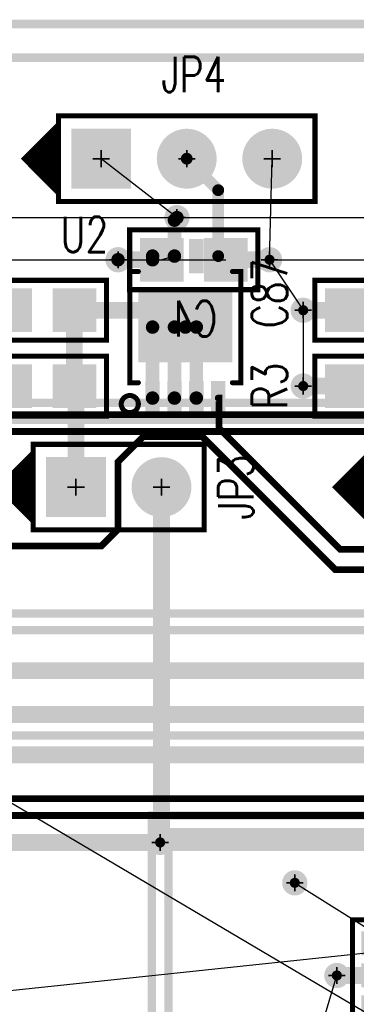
# Model space of a CAD drawing. Extents: x -1 to 210, y -5 to 148.
# Tile 35 of 52: x 90 to 100, y 96 to 125. Entities that reach past the tile are written whole.
import ezdxf
from ezdxf.enums import TextEntityAlignment as Align

# ---------------------------------------------------------------- set-up
doc = ezdxf.new("R2010")
doc.units = 0
for name, pattern in [('POUR_01_-1_0_000000', [2, 1, 1]), ('SIG_100', [2, 1, 1]), ('SIG_12', [2, 1, 1]), ('SIG_15', [2, 1, 1]), ('SIG_17', [2, 1, 1]), ('SIG_211', [2, 1, 1]), ('SIG_225', [2, 1, 1]), ('SIG_3', [2, 1, 1]), ('SIG_47', [2, 1, 1]), ('SIG_48', [2, 1, 1]), ('SIG_6', [2, 1, 1]), ('SIG_63', [2, 1, 1]), ('SIG_89', [2, 1, 1]), ('SIG_9', [2, 1, 1]), ('SIG_90', [2, 1, 1]), ('SIG_91', [2, 1, 1]), ('SIG_92', [2, 1, 1]), ('SIG_94', [2, 1, 1])]:
    doc.linetypes.add(name, pattern=pattern)
for name, color, linetype in [('BOARD_OUTLINE_00', 254, 'CONTINUOUS'), ('COPPER_CUTOUT_03', 112, 'CONTINUOUS'), ('DRIL_NPLTE_THRU_01', 176, 'CONTINUOUS'), ('DRIL_NPLTE_THRU_02', 255, 'CONTINUOUS'), ('DRIL_NPLTE_THRU_03', 106, 'CONTINUOUS'), ('DRIL_NPLTE_THRU_04', 16, 'CONTINUOUS'), ('DRIL_PLTE_THRU_01', 176, 'CONTINUOUS'), ('DRIL_PLTE_THRU_02', 255, 'CONTINUOUS'), ('DRIL_PLTE_THRU_03', 106, 'CONTINUOUS'), ('DRIL_PLTE_THRU_04', 16, 'CONTINUOUS'), ('DRIL_SYMBOL', 254, 'CONTINUOUS'), ('LINK_00', 57, 'CONTINUOUS'), ('PADS_BOT', 1, 'CONTINUOUS'), ('PADS_INNER', 5, 'CONTINUOUS'), ('PADS_TOP', 5, 'CONTINUOUS'), ('PART_BOT_2DLINE_00', 6, 'CONTINUOUS'), ('PART_NAME_01', 4, 'CONTINUOUS'), ('PART_NAME_04', 6, 'CONTINUOUS'), ('PART_TOP_2DLINE_00', 4, 'CONTINUOUS'), ('PART_TOP_2DLINE_01', 4, 'CONTINUOUS'), ('POUR_HEADER_01', 5, 'CONTINUOUS'), ('POUR_HEADER_02', 253, 'CONTINUOUS'), ('POUR_HEADER_03', 112, 'CONTINUOUS'), ('POUR_HEADER_04', 1, 'CONTINUOUS'), ('TRACE_01', 5, 'CONTINUOUS'), ('TRACE_04', 1, 'CONTINUOUS'), ('VIAPTS', 5, 'CONTINUOUS')]:
    doc.layers.add(name, color=color, linetype=linetype)
doc.styles.add('W0$15', font='simplex', dxfattribs={"width": 0.75})

# ---------------------------------------------------------------- blocks, each defined once
blk = doc.blocks.new('BOARD_1')
at = {"layer": 'BOARD_OUTLINE_00', "const_width": 0.254}
blk.add_lwpolyline([(-5, 0), (200, 0), (200, 125), (-5, 125)], close=True, dxfattribs=at)
blk = doc.blocks.new('POUR_HEADER_0')
at = {"layer": 'POUR_HEADER_02', "linetype": 'POUR_01_-1_0_000000', "const_width": 0.25}
blk.add_lwpolyline([(88.25, -4.25), (88.25, 5.5), (127.75, 5.5), (127.75, -7.25)], dxfattribs=at)
blk = doc.blocks.new('POUR_HEADER_1')
at = {"layer": 'POUR_HEADER_02', "linetype": 'POUR_01_-1_0_000000', "const_width": 0.25}
blk.add_lwpolyline([(157, -7.75), (66.75, -7.75), (66.75, -15.25), (39.5, -15.25), (39.5, -13.25), (21.25, -13.25), (21.25, -20), (11.5, -20), (11.5, -7.5), (0, -7.5), (0, 0.5), (20.25, 0.5), (20.25, -4.75), (25.25, -4.75), (25.25, -8), (30.75, -8), (30.75, 0.5), (42.25, 0.5), (42.25, -12.5), (61.25, -12.5), (61.25, -2), (168.25, -2)], dxfattribs=at)
blk = doc.blocks.new('POUR_HEADER_2')
at = {"layer": 'POUR_HEADER_02', "linetype": 'POUR_01_-1_0_000000', "const_width": 0.25}
for points in [[(26, 37.75), (-63.25, 37.75), (-63.25, 30.25), (-91.5, 30.25), (-91.5, 32.25), (-108.75, 32.25), (-108.75, 25.5), (-119.5, 25.5), (-119.5, 38), (-131, 38), (-131, 47), (-109.75, 47), (-109.75, 41.75), (-104.75, 41.75), (-104.75, 38.5), (-100.25, 38.5), (-100.25, 47), (-87.75, 47), (-87.75, 34), (-69.75, 34), (-69.75, 44.5), (38.25, 44.5)], [(59.75, 54.75), (-143.25, 54.75), (-143.25, 18.5)], [(-50.5, 22.5), (-50.5, 32.25), (-10, 32.25), (-10, 18.5)]]:
    blk.add_lwpolyline(points, dxfattribs=at)
blk = doc.blocks.new('POUR_HEADER_5')
at = {"layer": 'POUR_HEADER_03', "linetype": 'POUR_01_-1_0_000000', "const_width": 0.25}
blk.add_lwpolyline([(7.5, -103.5), (-4.5, -103.5), (-4.5, -93.5), (-30.25, -93.5), (-30.25, -103.5), (-130, -103.5), (-130, -72.5), (-14, -72.5), (-14, -58), (-76, -58), (-76, -38.5), (-73.25, -38.5), (-73.25, -18.25), (-63.75, -18.25), (-63.75, -35), (-55.75, -35), (-55.75, -10), (-21, -10), (-21, 0), (-12.75, 0), (-12.75, -5.25), (-17, -5.25), (-17, -10), (33.25, -10)], dxfattribs=at)
blk = doc.blocks.new('POUR_HEADER_7')
at = {"layer": 'COPPER_CUTOUT_03', "const_width": 0.25}
blk.add_lwpolyline([(127.625, -66.375), (90.375, -66.375), (90.375, -56.375), (65.875, -56.375), (65.875, -66.375), (-35.125, -66.375), (-35.125, -34.125), (-3.625, -34.125), (-3.625, 38.375), (12.625, 38.375), (12.625, 28.375), (32.375, 28.375), (32.375, 3.375), (39.125, 3.375), (39.125, 28.375), (73.875, 28.375), (73.875, 38.375), (83.375, 38.375), (83.375, 31.875), (79.125, 31.875), (79.125, 28.375), (128.625, 28.375)], dxfattribs=at)
at = {"layer": 'POUR_HEADER_03', "linetype": 'POUR_01_-1_0_000000', "const_width": 0.25}
blk.add_lwpolyline([(-43, -74.5), (-43, 48.5), (160, 48.5), (160, -74.5)], close=True, dxfattribs=at)
blk = doc.blocks.new('POUR_HEADER_8')
at = {"layer": 'POUR_HEADER_01', "linetype": 'POUR_01_-1_0_000000', "const_width": 0.25}
blk.add_lwpolyline([(0, 0), (203, 0), (203, 123), (0, 123)], close=True, dxfattribs=at)
blk = doc.blocks.new('POUR_HEADER_9')
at = {"layer": 'POUR_HEADER_04', "linetype": 'POUR_01_-1_0_000000', "const_width": 0.25}
blk.add_lwpolyline([(0, 0), (203, 0), (203, 123), (0, 123)], close=True, dxfattribs=at)
blk = doc.blocks.new('SMOOTH_0$15')
at = {"const_width": 0.075}
blk.add_lwpolyline([(-0.0375, 0, 1), (0.0375, 0, 1)], format="xyb", close=True, dxfattribs=at)
blk = doc.blocks.new('PART_BODY_TOP_21')
at = {"layer": 'PART_TOP_2DLINE_00', "const_width": 0.15}
blk.add_lwpolyline([(1.905, -0.889), (1.905, 0.889), (-1.905, 0.889), (-1.905, -0.889)], close=True, dxfattribs=at)
at = {"layer": 'PART_TOP_2DLINE_00'}
for p in [(-1.905, 0.889), (1.905, 0.889), (-1.905, -0.889), (1.905, -0.889)]:
    blk.add_blockref('SMOOTH_0$15', p, dxfattribs=at)
blk = doc.blocks.new('DRIL_HOLE_0')
blk.add_lwpolyline([(0, 0, 1), (0, 0, 1)], format="xyb", close=True)
blk = doc.blocks.new('PAD_0')
blk.add_lwpolyline([(0, 0, 1), (0, 0, 1)], format="xyb", close=True)
blk = doc.blocks.new('PAD_1')
at = {"const_width": 1.2954}
blk.add_lwpolyline([(-0.6477, 0), (0.6477, 0)], dxfattribs=at)
blk = doc.blocks.new('STK_TOP_4')
at = {"layer": 'DRIL_PLTE_THRU_01'}
blk.add_blockref('DRIL_HOLE_0', (0, 0), dxfattribs=at)
at = {"layer": 'DRIL_PLTE_THRU_02'}
blk.add_blockref('DRIL_HOLE_0', (0, 0), dxfattribs=at)
at = {"layer": 'DRIL_PLTE_THRU_03'}
blk.add_blockref('DRIL_HOLE_0', (0, 0), dxfattribs=at)
at = {"layer": 'DRIL_PLTE_THRU_04'}
blk.add_blockref('DRIL_HOLE_0', (0, 0), dxfattribs=at)
at = {"layer": 'PADS_BOT'}
blk.add_blockref('PAD_0', (0, 0), dxfattribs=at)
at = {"layer": 'PADS_INNER'}
blk.add_blockref('PAD_0', (0, 0), dxfattribs=at)
at = {"layer": 'PADS_TOP'}
blk.add_blockref('PAD_1', (0, 0), dxfattribs=at)
blk = doc.blocks.new('SYM_TOP_2')
for name, p in [('PART_BODY_TOP_21', (0, 0)), ('STK_TOP_4', (-0.9525, 0)), ('STK_TOP_4', (0.9525, 0))]:
    blk.add_blockref(name, p)
blk = doc.blocks.new('PART_TOP_2')
blk.add_blockref('SYM_TOP_2', (0, 0))
at = {"layer": 'PART_NAME_01', "style": 'W0$15', "width": 0.75}
blk.add_text('C3', height=1.05, rotation=-90, dxfattribs=at).set_placement((3.25, 0), align=Align.MIDDLE_CENTER)
blk = doc.blocks.new('PART_BODY_BOT_21')
at = {"layer": 'PART_BOT_2DLINE_00', "const_width": 0.15}
blk.add_lwpolyline([(1.905, -0.889), (1.905, 0.889), (-1.905, 0.889), (-1.905, -0.889)], close=True, dxfattribs=at)
at = {"layer": 'PART_BOT_2DLINE_00'}
for p in [(-1.905, 0.889), (1.905, 0.889), (-1.905, -0.889), (1.905, -0.889)]:
    blk.add_blockref('SMOOTH_0$15', p, dxfattribs=at)
blk = doc.blocks.new('STK_BOT_4')
at = {"layer": 'DRIL_PLTE_THRU_01'}
blk.add_blockref('DRIL_HOLE_0', (0, 0), dxfattribs=at)
at = {"layer": 'DRIL_PLTE_THRU_02'}
blk.add_blockref('DRIL_HOLE_0', (0, 0), dxfattribs=at)
at = {"layer": 'DRIL_PLTE_THRU_03'}
blk.add_blockref('DRIL_HOLE_0', (0, 0), dxfattribs=at)
at = {"layer": 'DRIL_PLTE_THRU_04'}
blk.add_blockref('DRIL_HOLE_0', (0, 0), dxfattribs=at)
at = {"layer": 'PADS_BOT'}
blk.add_blockref('PAD_1', (0, 0), dxfattribs=at)
at = {"layer": 'PADS_INNER'}
blk.add_blockref('PAD_0', (0, 0), dxfattribs=at)
at = {"layer": 'PADS_TOP'}
blk.add_blockref('PAD_0', (0, 0), dxfattribs=at)
blk = doc.blocks.new('SYM_BOT_2')
for name, p in [('PART_BODY_BOT_21', (0, 0)), ('STK_BOT_4', (-0.9525, 0)), ('STK_BOT_4', (0.9525, 0))]:
    blk.add_blockref(name, p)
blk = doc.blocks.new('PART_BOT_3')
blk.add_blockref('SYM_BOT_2', (0, 0))
at = {"layer": 'PART_NAME_04', "style": 'W0$15', "width": 0.75}
blk.add_text('C4', height=1.05, rotation=180, dxfattribs=at).set_placement((0, 1.75), align=Align.MIDDLE_CENTER)
blk = doc.blocks.new('PART_TOP_32')
blk.add_blockref('SYM_TOP_2', (0, 0))
at = {"layer": 'PART_NAME_01', "style": 'W0$15', "width": 0.75}
blk.add_text('C87', height=1.05, rotation=-90, dxfattribs=at).set_placement((3.25, -0.5), align=Align.MIDDLE_CENTER)
blk = doc.blocks.new('PART_BODY_TOP_24')
at = {"layer": 'PART_TOP_2DLINE_00', "const_width": 0.15}
blk.add_lwpolyline([(-1.27, -1.27), (3.81, -1.27), (3.81, 1.27), (-1.27, 1.27)], close=True, dxfattribs=at)
blk.add_lwpolyline([(-1.27, 1.016), (-2.286, 0), (-1.27, -1.016), (-1.27, 0.889), (-2.159, 0), (-1.397, -0.762), (-1.397, 0.635), (-2.032, 0), (-1.524, -0.508), (-1.524, 0.381), (-1.905, 0), (-1.651, -0.254), (-1.651, 0.127), (-1.778, 0), (-1.651, -0.127)], dxfattribs=at)
at = {"layer": 'PART_TOP_2DLINE_00'}
for p in [(-1.27, 1.27), (3.81, 1.27), (-1.27, 1.016), (-1.27, 0.889), (-1.397, 0.635), (-1.524, 0.381), (-2.286, 0), (-2.159, 0), (-2.032, 0), (-1.905, 0), (-1.778, 0), (-1.651, 0.127), (-1.651, -0.127), (-1.651, -0.254), (-1.524, -0.508), (-1.397, -0.762), (-1.27, -1.016), (-1.27, -1.27), (3.81, -1.27)]:
    blk.add_blockref('SMOOTH_0$15', p, dxfattribs=at)
blk = doc.blocks.new('DRIL_SYMBOL_1')
at = {"layer": 'DRIL_SYMBOL', "const_width": 0.0508}
for points in [[(-0.254, 0), (0.254, 0)], [(0, -0.254), (0, 0.254)]]:
    blk.add_lwpolyline(points, dxfattribs=at)
blk = doc.blocks.new('DRIL_HOLE_1')
at = {"const_width": 0.5}
blk.add_lwpolyline([(-0.25, 0, 1), (0.25, 0, 1)], format="xyb", close=True, dxfattribs=at)
blk.add_blockref('DRIL_SYMBOL_1', (0, 0))
blk = doc.blocks.new('PAD_5')
at = {"const_width": 0.889}
blk.add_lwpolyline([(0, -0.4445, 1), (0, 0.4445, 1)], format="xyb", close=True, dxfattribs=at)
blk = doc.blocks.new('PAD_6')
at = {"const_width": 1.778}
blk.add_lwpolyline([(-0.889, 0), (0.889, 0)], dxfattribs=at)
blk = doc.blocks.new('STK_TOP_8')
at = {"layer": 'DRIL_PLTE_THRU_01'}
blk.add_blockref('DRIL_HOLE_1', (0, 0), dxfattribs=at)
at = {"layer": 'DRIL_PLTE_THRU_02'}
blk.add_blockref('DRIL_HOLE_1', (0, 0), dxfattribs=at)
at = {"layer": 'DRIL_PLTE_THRU_03'}
blk.add_blockref('DRIL_HOLE_1', (0, 0), dxfattribs=at)
at = {"layer": 'DRIL_PLTE_THRU_04'}
blk.add_blockref('DRIL_HOLE_1', (0, 0), dxfattribs=at)
at = {"layer": 'PADS_BOT'}
blk.add_blockref('PAD_6', (0, 0), dxfattribs=at)
at = {"layer": 'PADS_INNER'}
blk.add_blockref('PAD_5', (0, 0), dxfattribs=at)
at = {"layer": 'PADS_TOP'}
blk.add_blockref('PAD_6', (0, 0), dxfattribs=at)
blk = doc.blocks.new('STK_TOP_9')
at = {"layer": 'DRIL_PLTE_THRU_01'}
blk.add_blockref('DRIL_HOLE_1', (0, 0), dxfattribs=at)
at = {"layer": 'DRIL_PLTE_THRU_02'}
blk.add_blockref('DRIL_HOLE_1', (0, 0), dxfattribs=at)
at = {"layer": 'DRIL_PLTE_THRU_03'}
blk.add_blockref('DRIL_HOLE_1', (0, 0), dxfattribs=at)
at = {"layer": 'DRIL_PLTE_THRU_04'}
blk.add_blockref('DRIL_HOLE_1', (0, 0), dxfattribs=at)
at = {"layer": 'PADS_BOT'}
blk.add_blockref('PAD_5', (0, 0), dxfattribs=at)
at = {"layer": 'PADS_INNER'}
blk.add_blockref('PAD_5', (0, 0), dxfattribs=at)
at = {"layer": 'PADS_TOP'}
blk.add_blockref('PAD_5', (0, 0), dxfattribs=at)
blk = doc.blocks.new('SYM_TOP_5')
for name, p in [('PART_BODY_TOP_24', (0, 0)), ('STK_TOP_8', (0, 0)), ('STK_TOP_9', (2.54, 0))]:
    blk.add_blockref(name, p)
blk = doc.blocks.new('PART_TOP_59')
blk.add_blockref('SYM_TOP_5', (0, 0))
at = {"layer": 'PART_NAME_01', "style": 'W0$15', "width": 0.75}
blk.add_text('JP3', height=1.05, rotation=90, dxfattribs=at).set_placement((4.75, 0), align=Align.MIDDLE_CENTER)
blk = doc.blocks.new('PART_TOP_60')
blk.add_blockref('SYM_TOP_5', (0, 0))
at = {"layer": 'PART_NAME_01', "style": 'W0$15', "width": 0.75}
blk.add_text('JP5', height=1.05, rotation=90, dxfattribs=at).set_placement((4.75, 0), align=Align.MIDDLE_CENTER)
blk = doc.blocks.new('PART_BODY_TOP_26')
at = {"layer": 'PART_TOP_2DLINE_00', "const_width": 0.15}
blk.add_lwpolyline([(-1.27, -1.27), (6.35, -1.27), (6.35, 1.27), (-1.27, 1.27)], close=True, dxfattribs=at)
blk.add_lwpolyline([(-1.27, 1.016), (-2.286, 0), (-1.27, -1.016), (-1.27, 0.889), (-2.159, 0), (-1.397, -0.762), (-1.397, 0.635), (-2.032, 0), (-1.524, -0.508), (-1.524, 0.381), (-1.905, 0), (-1.651, -0.254), (-1.651, 0.127), (-1.778, 0), (-1.651, -0.127)], dxfattribs=at)
at = {"layer": 'PART_TOP_2DLINE_00'}
for p in [(-1.27, 1.27), (6.35, 1.27), (-1.27, 1.016), (-1.27, 0.889), (-1.397, 0.635), (-1.524, 0.381), (-2.286, 0), (-2.159, 0), (-2.032, 0), (-1.905, 0), (-1.778, 0), (-1.651, 0.127), (-1.651, -0.127), (-1.651, -0.254), (-1.524, -0.508), (-1.397, -0.762), (-1.27, -1.016), (-1.27, -1.27), (6.35, -1.27)]:
    blk.add_blockref('SMOOTH_0$15', p, dxfattribs=at)
blk = doc.blocks.new('SYM_TOP_7')
for name, p in [('PART_BODY_TOP_26', (0, 0)), ('STK_TOP_8', (0, 0)), ('STK_TOP_9', (2.54, 0)), ('STK_TOP_9', (5.08, 0))]:
    blk.add_blockref(name, p)
blk = doc.blocks.new('PART_TOP_82')
blk.add_blockref('SYM_TOP_7', (0, 0))
at = {"layer": 'PART_NAME_01', "style": 'W0$15', "width": 0.75}
blk.add_text('JP4', height=1.05, dxfattribs=at).set_placement((2.75, 2.5), align=Align.MIDDLE_CENTER)
blk = doc.blocks.new('PART_TOP_106')
blk.add_blockref('SYM_TOP_2', (0, 0))
at = {"layer": 'PART_NAME_01', "style": 'W0$15', "width": 0.75}
blk.add_text('R5', height=1.05, rotation=90, dxfattribs=at).set_placement((-3.25, 0), align=Align.MIDDLE_CENTER)
blk = doc.blocks.new('PART_TOP_107')
blk.add_blockref('SYM_TOP_2', (0, 0))
at = {"layer": 'PART_NAME_01', "style": 'W0$15', "width": 0.75}
blk.add_text('R3', height=1.05, rotation=90, dxfattribs=at).set_placement((-3.25, 0), align=Align.MIDDLE_CENTER)
blk = doc.blocks.new('PART_BODY_TOP_33')
at = {"layer": 'PART_TOP_2DLINE_00', "const_width": 0.15}
blk.add_lwpolyline([(-1.905, -2.286, 1), (-1.397, -2.286, 1)], format="xyb", close=True, dxfattribs=at)
at = {"layer": 'PART_TOP_2DLINE_01', "const_width": 0.15}
for points in [[(-1.397, -1.651), (-1.651, -1.651), (-1.651, 1.651), (-1.397, 1.651)], [(1.397, 1.651), (1.651, 1.651), (1.651, -1.651), (1.397, -1.651)]]:
    blk.add_lwpolyline(points, dxfattribs=at)
at = {"layer": 'PART_TOP_2DLINE_01'}
for p in [(-1.651, 1.651), (-1.397, 1.651), (1.397, 1.651), (1.651, 1.651), (-1.651, -1.651), (-1.397, -1.651), (1.397, -1.651), (1.651, -1.651)]:
    blk.add_blockref('SMOOTH_0$15', p, dxfattribs=at)
blk = doc.blocks.new('PAD_14')
at = {"const_width": 0.432}
blk.add_lwpolyline([(-0.508, 0), (0.508, 0)], dxfattribs=at)
blk = doc.blocks.new('STK_TOP_19')
at = {"layer": 'DRIL_NPLTE_THRU_01'}
blk.add_blockref('DRIL_HOLE_0', (0, 0), dxfattribs=at)
at = {"layer": 'DRIL_NPLTE_THRU_02'}
blk.add_blockref('DRIL_HOLE_0', (0, 0), dxfattribs=at)
at = {"layer": 'DRIL_NPLTE_THRU_03'}
blk.add_blockref('DRIL_HOLE_0', (0, 0), dxfattribs=at)
at = {"layer": 'DRIL_NPLTE_THRU_04'}
blk.add_blockref('DRIL_HOLE_0', (0, 0), dxfattribs=at)
at = {"layer": 'PADS_BOT'}
blk.add_blockref('PAD_0', (0, 0), dxfattribs=at)
at = {"layer": 'PADS_INNER'}
blk.add_blockref('PAD_0', (0, 0), dxfattribs=at)
at = {"layer": 'PADS_TOP', "rotation": 90}
blk.add_blockref('PAD_14', (0, 0), dxfattribs=at)
blk = doc.blocks.new('PAD_15')
at = {"const_width": 2.083}
blk.add_lwpolyline([(-1.397, 0), (1.397, 0)], dxfattribs=at)
blk = doc.blocks.new('STK_TOP_20')
at = {"layer": 'DRIL_NPLTE_THRU_01'}
blk.add_blockref('DRIL_HOLE_0', (0, 0), dxfattribs=at)
at = {"layer": 'DRIL_NPLTE_THRU_02'}
blk.add_blockref('DRIL_HOLE_0', (0, 0), dxfattribs=at)
at = {"layer": 'DRIL_NPLTE_THRU_03'}
blk.add_blockref('DRIL_HOLE_0', (0, 0), dxfattribs=at)
at = {"layer": 'DRIL_NPLTE_THRU_04'}
blk.add_blockref('DRIL_HOLE_0', (0, 0), dxfattribs=at)
at = {"layer": 'PADS_BOT'}
blk.add_blockref('PAD_0', (0, 0), dxfattribs=at)
at = {"layer": 'PADS_INNER'}
blk.add_blockref('PAD_0', (0, 0), dxfattribs=at)
at = {"layer": 'PADS_TOP'}
blk.add_blockref('PAD_15', (0, 0), dxfattribs=at)
blk = doc.blocks.new('SYM_TOP_14')
for name, p in [('STK_TOP_19', (-0.975, 2.1082)), ('STK_TOP_19', (-0.325, 2.1082)), ('STK_TOP_19', (0.325, 2.1082)), ('STK_TOP_19', (0.975, 2.1082)), ('PART_BODY_TOP_33', (0, 0)), ('STK_TOP_20', (0, 0)), ('STK_TOP_19', (-0.975, -2.1082)), ('STK_TOP_19', (-0.325, -2.1082)), ('STK_TOP_19', (0.325, -2.1082)), ('STK_TOP_19', (0.975, -2.1082))]:
    blk.add_blockref(name, p)
blk = doc.blocks.new('PART_TOP_149')
blk.add_blockref('SYM_TOP_14', (0, 0))
at = {"layer": 'PART_NAME_01', "style": 'W0$15', "width": 0.75}
blk.add_text('U2', height=1.05, dxfattribs=at).set_placement((-3, 2.75), align=Align.MIDDLE_CENTER)
blk = doc.blocks.new('PART_BODY_TOP_34')
at = {"layer": 'PART_TOP_2DLINE_01', "const_width": 0.15}
blk.add_lwpolyline([(-1.651, 2.032), (1.651, 2.032), (1.651, -2.032), (-1.651, -2.032), (-1.651, -0.254), (-1.27, -0.254), (-1.27, 0.254), (-1.651, 0.254)], close=True, dxfattribs=at)
at = {"layer": 'PART_TOP_2DLINE_01'}
for p in [(-1.651, 2.032), (1.651, 2.032), (-1.651, 0.254), (-1.27, 0.254), (-1.651, -0.254), (-1.27, -0.254), (-1.651, -2.032), (1.651, -2.032)]:
    blk.add_blockref('SMOOTH_0$15', p, dxfattribs=at)
blk = doc.blocks.new('PAD_24')
at = {"const_width": 0.711}
blk.add_lwpolyline([(-0.635, 0), (0.635, 0)], dxfattribs=at)
blk = doc.blocks.new('STK_TOP_21')
at = {"layer": 'DRIL_PLTE_THRU_01'}
blk.add_blockref('DRIL_HOLE_0', (0, 0), dxfattribs=at)
at = {"layer": 'DRIL_PLTE_THRU_02'}
blk.add_blockref('DRIL_HOLE_0', (0, 0), dxfattribs=at)
at = {"layer": 'DRIL_PLTE_THRU_03'}
blk.add_blockref('DRIL_HOLE_0', (0, 0), dxfattribs=at)
at = {"layer": 'DRIL_PLTE_THRU_04'}
blk.add_blockref('DRIL_HOLE_0', (0, 0), dxfattribs=at)
at = {"layer": 'PADS_BOT'}
blk.add_blockref('PAD_0', (0, 0), dxfattribs=at)
at = {"layer": 'PADS_INNER'}
blk.add_blockref('PAD_0', (0, 0), dxfattribs=at)
at = {"layer": 'PADS_TOP', "rotation": 90}
blk.add_blockref('PAD_24', (0, 0), dxfattribs=at)
blk = doc.blocks.new('SYM_TOP_15')
for name, p in [('PART_BODY_TOP_34', (0, 0)), ('STK_TOP_21', (-0.95, 1.143)), ('STK_TOP_21', (0, 1.143)), ('STK_TOP_21', (0.95, 1.143)), ('STK_TOP_21', (-0.95, -1.143)), ('STK_TOP_21', (0, -1.143)), ('STK_TOP_21', (0.95, -1.143))]:
    blk.add_blockref(name, p)
blk = doc.blocks.new('PART_TOP_179')
blk.add_blockref('SYM_TOP_15', (0, 0))
at = {"layer": 'PART_NAME_01', "style": 'W0$15', "width": 0.75}
blk.add_text('U31', height=1.05, rotation=-270, dxfattribs=at).set_placement((-3, 0), align=Align.MIDDLE_CENTER)
blk = doc.blocks.new('SMOOTH_0$5')
at = {"const_width": 0.25}
blk.add_lwpolyline([(-0.125, 0, 1), (0.125, 0, 1)], format="xyb", close=True, dxfattribs=at)
blk = doc.blocks.new('SMOOTH_0$4')
at = {"const_width": 0.2}
blk.add_lwpolyline([(-0.1, 0, 1), (0.1, 0, 1)], format="xyb", close=True, dxfattribs=at)
blk = doc.blocks.new('SMOOTH_0$35')
at = {"const_width": 0.175}
blk.add_lwpolyline([(-0.0875, 0, 1), (0.0875, 0, 1)], format="xyb", close=True, dxfattribs=at)
blk = doc.blocks.new('SMOOTH_0$2')
at = {"const_width": 0.1}
blk.add_lwpolyline([(-0.05, 0, 1), (0.05, 0, 1)], format="xyb", close=True, dxfattribs=at)
blk = doc.blocks.new('DRIL_SYMBOL_0$3')
at = {"layer": 'DRIL_SYMBOL', "const_width": 0.0508}
for points in [[(-0.254, 0), (0.254, 0)], [(0, -0.254), (0, 0.254)]]:
    blk.add_lwpolyline(points, dxfattribs=at)
blk = doc.blocks.new('DRIL_HOLE_0$3')
at = {"const_width": 0.15}
blk.add_lwpolyline([(-0.075, 0, 1), (0.075, 0, 1)], format="xyb", close=True, dxfattribs=at)
blk.add_blockref('DRIL_SYMBOL_0$3', (0, 0))
blk = doc.blocks.new('PAD_34')
at = {"const_width": 0.375}
blk.add_lwpolyline([(0, -0.1875, 1), (0, 0.1875, 1)], format="xyb", close=True, dxfattribs=at)
blk = doc.blocks.new('STK_TOP_3')
at = {"layer": 'DRIL_PLTE_THRU_01'}
blk.add_blockref('DRIL_HOLE_0$3', (0, 0), dxfattribs=at)
at = {"layer": 'DRIL_PLTE_THRU_02'}
blk.add_blockref('DRIL_HOLE_0$3', (0, 0), dxfattribs=at)
at = {"layer": 'DRIL_PLTE_THRU_03'}
blk.add_blockref('DRIL_HOLE_0$3', (0, 0), dxfattribs=at)
at = {"layer": 'DRIL_PLTE_THRU_04'}
blk.add_blockref('DRIL_HOLE_0$3', (0, 0), dxfattribs=at)
at = {"layer": 'PADS_BOT'}
blk.add_blockref('PAD_34', (0, 0), dxfattribs=at)
at = {"layer": 'PADS_INNER'}
blk.add_blockref('PAD_34', (0, 0), dxfattribs=at)
at = {"layer": 'PADS_TOP'}
blk.add_blockref('PAD_34', (0, 0), dxfattribs=at)
blk = doc.blocks.new('SYM_TOP_1')
blk.add_blockref('STK_TOP_3', (0, 0))

msp = doc.modelspace()

# ---------------------------------------------------------------- linework, layer by layer
at = {"layer": 'LINK_00', "linetype": 'SIG_17'}
for p, q in [((94.5, 119.25), (92.25, 121)), ((84.5, 119.25), (94.5, 119.25)), ((94.5, 119.25), (104.5, 119.25)), ((94.425, 118.108), (94.047, 118))]:
    msp.add_line(p, q, dxfattribs=at)
at = {"layer": 'LINK_00', "linetype": 'SIG_15'}
for p, q in [((97.25, 118), (97.33, 121)), ((87.25, 118), (95.953, 118)), ((97.25, 118), (105.953, 118)), ((97.25, 118), (98.25, 116.5)), ((98.25, 116.5), (98.25, 114.25))]:
    msp.add_line(p, q, dxfattribs=at)
at = {"layer": 'LINK_00', "linetype": 'SIG_12'}
for p, q in [((58, 120.5), (169, 55)), ((98, 99.5), (169, 55)), ((96.79, 88.58), (99.25, 96.75))]:
    msp.add_line(p, q, dxfattribs=at)
at = {"layer": 'LINK_00', "linetype": 'SIG_94'}
msp.add_line((102.893, 97.7), (67.75, 94), dxfattribs=at)
at = {"layer": 'TRACE_01', "linetype": 'SIG_47', "const_width": 0.35}
msp.add_lwpolyline([(94.79, 121), (95.725, 120.065), (95.725, 118.108)], dxfattribs=at)
at = {"layer": 'TRACE_01', "linetype": 'SIG_17', "const_width": 0.4}
for points in [[(94.425, 118.108), (94.425, 119.175), (94.5, 119.25)], [(92.75, 118), (93.775, 118), (93.775, 118.108)]]:
    msp.add_lwpolyline(points, dxfattribs=at)
at = {"layer": 'TRACE_01', "linetype": 'SIG_48'}
for points, const_width in [([(91.453, 116.5), (91.453, 114.25)], 0.5), ([(91.453, 116.5), (94.75, 116.5), (94.75, 116)], 0.5), ([(93.775, 113.892), (93.775, 116), (94.425, 116)], 0.4), ([(94.425, 113.892), (94.425, 116)], 0.4), ([(94.425, 116), (94.75, 116)], 0.4), ([(94.75, 116), (95.075, 116), (95.075, 113.892)], 0.4), ([(91.453, 114.25), (91.5, 114.25), (91.5, 111.25)], 0.5)]:
    msp.add_lwpolyline(points, dxfattribs=dict(at, const_width=const_width))
at = {"layer": 'TRACE_01', "linetype": 'SIG_15', "const_width": 0.5}
for points in [[(98.25, 116.5), (99.547, 116.5)], [(98.25, 114.25), (99.547, 114.25)]]:
    msp.add_lwpolyline(points, dxfattribs=at)
at = {"layer": 'TRACE_01', "linetype": 'SIG_90', "const_width": 0.2}
msp.add_lwpolyline([(85.725, 113.892), (85.75, 113.892), (85.75, 113), (89.25, 109.5), (92.25, 109.5), (92.75, 110), (92.75, 112), (93.5, 112.75), (95.25, 112.75), (99.2, 108.8), (117.15, 108.8), (118.2, 107.75), (123.25, 107.75), (123.845, 107.155), (123.845, 104.54)], dxfattribs=at)
at = {"layer": 'TRACE_01', "linetype": 'SIG_92', "const_width": 0.2}
msp.add_lwpolyline([(95.725, 113.892), (95.75, 113.892), (95.75, 113), (99.35, 109.4), (117.5, 109.4), (118.4, 108.5), (126.75, 108.5), (127.655, 107.595), (127.655, 104.54)], dxfattribs=at)
at = {"layer": 'TRACE_01', "linetype": 'SIG_91', "const_width": 0.5}
msp.add_lwpolyline([(94, 100.7), (94.04, 100.74), (94.04, 111.25)], dxfattribs=at)
at = {"layer": 'TRACE_01', "linetype": 'SIG_12', "const_width": 0.5}
msp.add_lwpolyline([(99.25, 96.75), (100.607, 96.75)], dxfattribs=at)
at = {"layer": 'TRACE_04', "linetype": 'SIG_17', "const_width": 0.5}
msp.add_lwpolyline([(94.047, 118), (92.75, 118)], dxfattribs=at)
at = {"layer": 'TRACE_04', "linetype": 'SIG_15', "const_width": 0.5}
msp.add_lwpolyline([(95.953, 118), (97.25, 118)], dxfattribs=at)
at = {"layer": 'TRACE_04', "linetype": 'SIG_3', "const_width": 0.2}
msp.add_lwpolyline([(25.1, 95.7), (28.2, 95.7), (31.7, 99.2), (39.9, 99.2), (43, 102.3), (47.6, 102.3), (50, 104.7), (55.2, 104.7), (57.5, 107), (57.5, 111.8), (59.1, 113.4), (160, 113.4), (161, 114.4), (166.9, 114.4), (167.6, 115.1), (195.8, 115.1)], dxfattribs=at)
at = {"layer": 'TRACE_04', "linetype": 'SIG_225', "const_width": 0.2}
msp.add_lwpolyline([(32.2, 98.4), (40.1, 98.4), (43.4, 101.7), (47.9, 101.7), (50.4, 104.2), (55.7, 104.2), (58, 106.5), (58, 111.6), (59.3, 112.9), (160.6, 112.9), (161.2, 113.5)], dxfattribs=at)
at = {"layer": 'TRACE_04', "linetype": 'SIG_100', "const_width": 0.5}
msp.add_lwpolyline([(101.75, 104.5), (86.3, 104.5), (80.79, 104.5), (74.04, 111.25), (74.04, 111.25)], dxfattribs=at)
at = {"layer": 'TRACE_04', "linetype": 'SIG_89', "const_width": 0.5}
msp.add_lwpolyline([(112.5, 105.8), (89.49, 105.8), (84.04, 111.25)], dxfattribs=at)
at = {"layer": 'TRACE_04', "linetype": 'SIG_211', "const_width": 0.5}
msp.add_lwpolyline([(76.6, 103.3), (105.9, 103.3), (107.1, 104.5), (116.75, 104.5)], dxfattribs=at)
at = {"layer": 'TRACE_04', "linetype": 'SIG_63', "const_width": 0.2}
msp.add_lwpolyline([(121.7, 96.9), (116.6, 102), (53.7, 102), (52.7, 103), (51.5, 103)], dxfattribs=at)
at = {"layer": 'TRACE_04', "linetype": 'SIG_6', "const_width": 0.2}
msp.add_lwpolyline([(123, 96.5), (121.4, 96.5), (116.4, 101.5), (52.9, 101.5), (52.2, 102.2)], dxfattribs=at)
at = {"layer": 'TRACE_04', "linetype": 'SIG_91', "const_width": 0.5}
for points in [[(74.7, 100.7), (90.9, 100.7), (94, 100.7)], [(114.75, 99.75), (113.8, 100.7), (94, 100.7)]]:
    msp.add_lwpolyline(points, dxfattribs=at)

# ---------------------------------------------------------------- block references
for name, p in [('BOARD_1', (5, 0)), ('PART_TOP_82', (92.25, 121)), ('PART_TOP_149', (94.75, 116)), ('PART_TOP_106', (90.5, 114.25)), ('PART_TOP_107', (100.5, 114.25)), ('PART_TOP_59', (91.5, 111.25)), ('PART_TOP_60', (101.5, 111.25))]:
    msp.add_blockref(name, p)
at = {"linetype": 'SIG_15'}
msp.add_blockref('POUR_HEADER_2', (144.25, 69.25), dxfattribs=at)
at = {"linetype": 'SIG_17'}
msp.add_blockref('POUR_HEADER_7', (44, 75.5), dxfattribs=at)
at = {"linetype": 'SIG_12'}
for name, p in [('POUR_HEADER_8', (1, 1)), ('POUR_HEADER_9', (1, 1)), ('POUR_HEADER_0', (6, 95.5))]:
    msp.add_blockref(name, p, dxfattribs=at)
at = {"xscale": -1, "rotation": -180}
msp.add_blockref('PART_BOT_3', (95, 118), dxfattribs=at)
for name, p, rotation in [('PART_TOP_32', (100.5, 116.5), 180), ('PART_TOP_2', (90.5, 116.5), 180), ('PART_TOP_179', (101.75, 96.75), 270)]:
    msp.add_blockref(name, p, dxfattribs=dict(rotation=rotation))
at = {"linetype": 'SIG_9'}
msp.add_blockref('POUR_HEADER_1', (13.75, 115.25), dxfattribs=at)
at = {"linetype": 'SIG_94'}
msp.add_blockref('POUR_HEADER_5', (139.5, 113.25), dxfattribs=at)
at = {"layer": 'TRACE_01'}
for name, p in [('SMOOTH_0$35', (94.79, 121)), ('SMOOTH_0$35', (95.725, 120.065)), ('SMOOTH_0$4', (94.425, 119.175)), ('SMOOTH_0$4', (94.5, 119.25)), ('SMOOTH_0$4', (92.75, 118)), ('SMOOTH_0$4', (93.775, 118.108)), ('SMOOTH_0$4', (93.775, 118)), ('SMOOTH_0$4', (94.425, 118.108)), ('SMOOTH_0$35', (95.725, 118.108)), ('SMOOTH_0$5', (91.453, 116.5)), ('SMOOTH_0$5', (91.453, 116.5)), ('SMOOTH_0$5', (94.75, 116.5)), ('SMOOTH_0$5', (98.25, 116.5)), ('SMOOTH_0$5', (99.547, 116.5)), ('SMOOTH_0$4', (93.775, 116)), ('SMOOTH_0$4', (94.425, 116)), ('SMOOTH_0$4', (94.425, 116)), ('SMOOTH_0$4', (94.425, 116)), ('SMOOTH_0$5', (94.75, 116)), ('SMOOTH_0$4', (94.75, 116)), ('SMOOTH_0$4', (94.75, 116)), ('SMOOTH_0$4', (95.075, 116)), ('SMOOTH_0$5', (91.453, 114.25)), ('SMOOTH_0$5', (91.453, 114.25)), ('SMOOTH_0$5', (91.5, 114.25)), ('SMOOTH_0$5', (98.25, 114.25)), ('SMOOTH_0$5', (99.547, 114.25)), ('SMOOTH_0$4', (93.775, 113.892)), ('SMOOTH_0$4', (94.425, 113.892)), ('SMOOTH_0$4', (95.075, 113.892)), ('SMOOTH_0$2', (95.725, 113.892)), ('SMOOTH_0$2', (95.75, 113.892)), ('SMOOTH_0$2', (93.5, 112.75)), ('SMOOTH_0$2', (95.25, 112.75)), ('SMOOTH_0$2', (95.75, 113)), ('SMOOTH_0$2', (92.75, 112)), ('SMOOTH_0$5', (91.5, 111.25)), ('SMOOTH_0$5', (94.04, 111.25)), ('SMOOTH_0$2', (92.75, 110)), ('SMOOTH_0$2', (92.25, 109.5)), ('SMOOTH_0$2', (99.35, 109.4)), ('SMOOTH_0$2', (99.2, 108.8)), ('SMOOTH_0$5', (94, 100.7)), ('SMOOTH_0$5', (94.04, 100.74)), ('SMOOTH_0$5', (99.25, 96.75))]:
    msp.add_blockref(name, p, dxfattribs=at)
at = {"layer": 'TRACE_04'}
for p in [(92.75, 118), (94.047, 118), (95.953, 118), (97.25, 118), (90.9, 100.7), (94, 100.7)]:
    msp.add_blockref('SMOOTH_0$5', p, dxfattribs=at)
at = {"layer": 'VIAPTS', "linetype": 'SIG_17'}
for p in [(94.5, 119.25), (92.75, 118)]:
    msp.add_blockref('SYM_TOP_1', p, dxfattribs=at)
at = {"layer": 'VIAPTS', "linetype": 'SIG_15'}
for p in [(97.25, 118), (98.25, 116.5), (98.25, 114.25)]:
    msp.add_blockref('SYM_TOP_1', p, dxfattribs=at)
at = {"layer": 'VIAPTS', "linetype": 'SIG_91'}
msp.add_blockref('SYM_TOP_1', (94, 100.7), dxfattribs=at)
at = {"layer": 'VIAPTS', "linetype": 'SIG_12'}
for p in [(98, 99.5), (99.25, 96.75)]:
    msp.add_blockref('SYM_TOP_1', p, dxfattribs=at)

doc.saveas('drawing.dxf')
